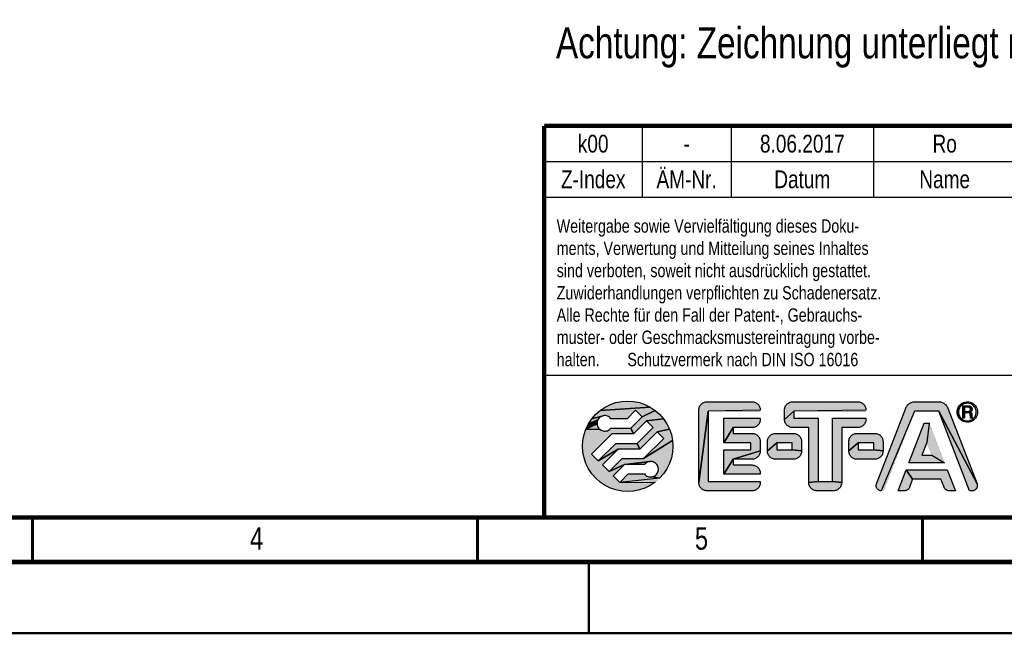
# Model space of a CAD drawing. Extents: x 0 to 420, y 0 to 297.
# Tile 20 of 39: x 166 to 277, y 0 to 69. Entities that reach past the tile are written whole.
import ezdxf

# ---------------------------------------------------------------- set-up
doc = ezdxf.new("R2010")
doc.units = 0
doc.header["$LTSCALE"] = 23.1
for name, color, linetype in [('T-PM12-T0X-00-GND_DXF_FORMAT', 7, 'CONTINUOUS'), ('T-PM12-T0X-00-GND_DXF_TEXT', 7, 'CONTINUOUS'), ('T-PM12-T0X-0DXF_CONTINUOUS_LINE', 7, 'CONTINUOUS')]:
    doc.layers.add(name, color=color, linetype=linetype)
doc.styles.get("Standard").update_dxf_attribs({"font": 'txt', "width": 0.8})

# ---------------------------------------------------------------- blocks, each defined once
blk = doc.blocks.new('FRM-LOGO_BL3', base_point=(251.5, 21))
at = {"layer": 'T-PM12-T0X-0DXF_CONTINUOUS_LINE', "linetype": 'CONTINUOUS'}
for points in [[(234.38, 26.08), (235.04, 26.04), (235.69, 25.91), (236.32, 25.69), (236.92, 25.4), (231.29, 25.03), (231.84, 25.4), (232.43, 25.69), (233.06, 25.91), (233.72, 26.04)], [(243.21, 25.99), (243.3, 26), (248.35, 26), (248.45, 25.99), (248.55, 25.98), (248.64, 25.95), (248.73, 25.92), (248.82, 25.88), (248.9, 25.82), (248.97, 25.76), (249.04, 25.69), (249.1, 25.62), (249.16, 25.54), (249.2, 25.45), (249.23, 25.36), (249.26, 25.27), (249.27, 25.17), (249.28, 25.07), (243.43, 24.95), (242.38, 16.92), (242.38, 25.07), (242.38, 25.17), (242.4, 25.27), (242.42, 25.36), (242.46, 25.45), (242.5, 25.54), (242.56, 25.62), (242.62, 25.69), (242.69, 25.76), (242.76, 25.82), (242.84, 25.88), (242.93, 25.92), (243.02, 25.95), (243.11, 25.98)], [(252.83, 25.99), (252.93, 26), (260.23, 26), (260.33, 25.99), (260.42, 25.98), (260.51, 25.95), (260.61, 25.92), (260.69, 25.88), (260.77, 25.82), (260.85, 25.76), (260.92, 25.69), (260.98, 25.62), (261.03, 25.54), (261.07, 25.45), (261.11, 25.36), (261.13, 25.27), (261.15, 25.17), (261.15, 25.07), (253.05, 24.95), (252, 24.02), (252, 25.07), (252.01, 25.17), (252.02, 25.27), (252.05, 25.36), (252.08, 25.45), (252.13, 25.54), (252.18, 25.62), (252.24, 25.69), (252.31, 25.76), (252.39, 25.82), (252.47, 25.88), (252.55, 25.92), (252.64, 25.95), (252.74, 25.98)], [(266.55, 26), (266.65, 26), (269.32, 26), (269.43, 26), (269.53, 25.98), (269.63, 25.96), (269.72, 25.93), (269.82, 25.88), (269.9, 25.83), (269.99, 25.78), (270.07, 25.71), (270.14, 25.64), (270.2, 25.56), (270.26, 25.48), (270.31, 25.39), (270.35, 25.3), (273.64, 16.78), (269.36, 24.95), (266.62, 24.95), (262.88, 16), (262.81, 16), (262.75, 16.01), (262.68, 16.03), (262.62, 16.06), (262.57, 16.09), (262.51, 16.13), (262.47, 16.17), (262.42, 16.22), (262.39, 16.28), (262.35, 16.34), (262.33, 16.4), (262.31, 16.46), (262.3, 16.52), (262.3, 16.59), (262.31, 16.66), (262.32, 16.72), (262.34, 16.78), (265.63, 25.3), (265.67, 25.39), (265.72, 25.48), (265.78, 25.56), (265.84, 25.64), (265.91, 25.71), (265.99, 25.78), (266.07, 25.83), (266.16, 25.88), (266.26, 25.93), (266.35, 25.96), (266.45, 25.98)], [(271.76, 25.45), (271.69, 25.34), (271.63, 25.23), (271.59, 25.11), (271.57, 24.98), (271.56, 24.85), (271.41, 24.7), (271.4, 24.85), (271.41, 25), (271.44, 25.15), (271.49, 25.29), (271.55, 25.43), (271.85, 25.55)], [(272.17, 25.76), (272.05, 25.71), (271.95, 25.64), (271.85, 25.55), (271.55, 25.43), (271.64, 25.55), (271.74, 25.66), (271.85, 25.76), (272.42, 25.83), (272.29, 25.81)], [(272.55, 26), (272.7, 25.99), (272.85, 25.96), (272.99, 25.91), (273.12, 25.85), (273.25, 25.76), (273.36, 25.66), (273.46, 25.55), (273.55, 25.43), (273.61, 25.29), (273.66, 25.15), (273.69, 25), (273.7, 24.85), (273.69, 24.7), (273.66, 24.55), (273.61, 24.41), (273.55, 24.28), (273.46, 24.15), (273.36, 24.04), (273.25, 23.94), (272.81, 23.89), (272.93, 23.94), (273.04, 23.99), (273.15, 24.06), (273.25, 24.15), (273.33, 24.25), (273.41, 24.35), (273.46, 24.47), (273.51, 24.59), (273.53, 24.72), (273.54, 24.85), (273.53, 24.98), (273.51, 25.11), (273.46, 25.23), (273.41, 25.34), (273.33, 25.45), (273.25, 25.55), (273.15, 25.64), (273.04, 25.71), (272.93, 25.76), (272.81, 25.81), (272.68, 25.83), (272.55, 25.84), (272.42, 25.83), (271.85, 25.76), (271.97, 25.85), (272.11, 25.91), (272.25, 25.96), (272.4, 25.99)], [(272.23, 25.38), (272.05, 24.16), (272.05, 25.54), (272.71, 25.54), (272.76, 25.54), (272.8, 25.53), (272.85, 25.51), (272.89, 25.49), (272.94, 25.46), (272.97, 25.43), (273, 25.4), (273.03, 25.35), (273.05, 25.31), (273.07, 25.27), (273.08, 25.22), (273.09, 25.17), (273.08, 25.12), (273.07, 25.07), (273.06, 25.02), (273.04, 24.98), (273.01, 24.94), (272.98, 24.9), (272.71, 24.91), (272.74, 24.92), (272.76, 24.93), (272.79, 24.94), (272.82, 24.96), (272.84, 24.98), (272.86, 25), (272.88, 25.03), (272.89, 25.06), (272.9, 25.09), (272.91, 25.12), (272.91, 25.15), (272.91, 25.18), (272.9, 25.21), (272.89, 25.24), (272.88, 25.26), (272.86, 25.29), (272.84, 25.31), (272.82, 25.33), (272.79, 25.35), (272.76, 25.36), (272.74, 25.37), (272.71, 25.38), (272.68, 25.38)], [(231.1, 24.1), (231.04, 23.99), (229.98, 23.54), (230.35, 24.09), (231.62, 24.43), (231.5, 24.39), (231.38, 24.34), (231.28, 24.28), (231.19, 24.19)], [(235.27, 25.06), (234.31, 24.1), (232.5, 24.1), (232.42, 24.19), (232.33, 24.28), (232.22, 24.34), (232.11, 24.4), (231.99, 24.43), (231.87, 24.45), (231.74, 24.45), (231.62, 24.43), (230.35, 24.09), (230.79, 24.59), (231.29, 25.03), (236.92, 25.4), (237.47, 25.03), (236.01, 24.32)], [(237.97, 24.59), (238.41, 24.09), (236.48, 23.85), (235.02, 22.38), (234.74, 23.05), (236.01, 24.32), (237.47, 25.03)], [(249.28, 17.05), (249.28, 16.92), (249.27, 16.83), (249.26, 16.73), (249.23, 16.64), (249.2, 16.55), (249.16, 16.46), (249.1, 16.38), (249.04, 16.31), (248.97, 16.24), (248.9, 16.18), (248.82, 16.12), (248.73, 16.08), (248.64, 16.05), (248.55, 16.02), (248.45, 16.01), (248.35, 16), (243.3, 16), (243.21, 16.01), (243.11, 16.02), (243.02, 16.05), (242.93, 16.08), (242.84, 16.12), (242.76, 16.18), (242.69, 16.24), (242.62, 16.31), (242.56, 16.38), (242.5, 16.46), (242.46, 16.55), (242.42, 16.64), (242.4, 16.73), (242.38, 16.83), (242.38, 16.92), (243.43, 24.95), (243.43, 17.05)], [(255.78, 24.15), (255.78, 17.05), (254.73, 16.92), (254.73, 23.1), (252.93, 23.1), (252.83, 23.11), (252.74, 23.12), (252.64, 23.15), (252.55, 23.18), (252.47, 23.22), (252.39, 23.28), (252.31, 23.34), (252.24, 23.41), (252.18, 23.48), (252.13, 23.56), (252.08, 23.65), (252.05, 23.74), (252.02, 23.83), (252.01, 23.93), (252, 24.02), (253.05, 24.95), (253.05, 24.15)], [(273.17, 16), (273.1, 16), (272.81, 16), (269.36, 24.95), (273.64, 16.78), (273.66, 16.72), (273.67, 16.66), (273.68, 16.59), (273.67, 16.52), (273.66, 16.46), (273.65, 16.4), (273.62, 16.34), (273.59, 16.28), (273.56, 16.22), (273.51, 16.17), (273.46, 16.13), (273.41, 16.09), (273.35, 16.06), (273.29, 16.03), (273.23, 16.01)], [(271.57, 24.72), (271.59, 24.59), (271.63, 24.47), (271.69, 24.35), (271.76, 24.25), (271.64, 24.15), (271.55, 24.28), (271.49, 24.41), (271.44, 24.55), (271.41, 24.7), (271.56, 24.85)], [(272.68, 24.91), (272.71, 24.91), (272.98, 24.9), (272.23, 24.75), (272.23, 24.16), (272.05, 24.16), (272.23, 25.38), (272.23, 24.91)], [(272.23, 24.75), (272.98, 24.9), (272.95, 24.87), (272.91, 24.84), (272.92, 24.83), (272.94, 24.82), (272.96, 24.81), (272.98, 24.79), (272.99, 24.78), (273.01, 24.76), (273.02, 24.75), (273.03, 24.73), (273.04, 24.71), (273.05, 24.69), (273.05, 24.67), (273.06, 24.64), (273.06, 24.62), (273.07, 24.29), (273.07, 24.28), (272.9, 24.27), (272.9, 24.29), (272.88, 24.57), (272.88, 24.59), (272.88, 24.61), (272.87, 24.63), (272.87, 24.64), (272.86, 24.66), (272.85, 24.68), (272.83, 24.69), (272.82, 24.71), (272.8, 24.72), (272.79, 24.73), (272.77, 24.74), (272.75, 24.74), (272.73, 24.75), (272.71, 24.75), (272.69, 24.75)], [(230.93, 23.64), (230.93, 23.51), (229.69, 22.94), (229.98, 23.54), (231.04, 23.99), (230.98, 23.88), (230.95, 23.76)], [(231.19, 22.96), (231.28, 22.87), (229.69, 22.94), (230.93, 23.51), (230.95, 23.39), (230.98, 23.27), (231.04, 23.16), (231.1, 23.05)], [(238.41, 24.09), (238.78, 23.54), (239.07, 22.94), (237.7, 22.63), (235.73, 20.67), (235.45, 21.33), (237.23, 23.1), (236.48, 23.85)], [(248.45, 23.11), (248.35, 23.1), (246.23, 23.1), (245.18, 21.4), (245.18, 24.15), (249.28, 24.15), (249.28, 24.02), (249.27, 23.93), (249.26, 23.83), (249.23, 23.74), (249.2, 23.65), (249.16, 23.56), (249.1, 23.48), (249.04, 23.41), (248.97, 23.34), (248.9, 23.28), (248.82, 23.22), (248.73, 23.18), (248.64, 23.15), (248.55, 23.12)], [(260.33, 23.11), (260.23, 23.1), (258.43, 23.1), (258.43, 16.92), (257.38, 17.05), (257.38, 24.15), (261.15, 24.15), (261.15, 24.02), (261.15, 23.93), (261.13, 23.83), (261.11, 23.74), (261.07, 23.65), (261.03, 23.56), (260.98, 23.48), (260.92, 23.41), (260.85, 23.34), (260.77, 23.28), (260.69, 23.22), (260.61, 23.18), (260.51, 23.15), (260.42, 23.12)], [(268.54, 20), (269.99, 19.15), (265.99, 19.15), (267.71, 23.6), (268.27, 23.6), (267.99, 21.42), (267.44, 20)], [(271.85, 24.15), (271.95, 24.06), (272.05, 23.99), (272.17, 23.94), (271.97, 23.85), (271.85, 23.94), (271.74, 24.04), (271.64, 24.15), (271.76, 24.25)], [(272.55, 23.86), (272.68, 23.87), (273.25, 23.94), (273.12, 23.85), (272.99, 23.79), (272.85, 23.74), (272.7, 23.71), (272.55, 23.7), (272.4, 23.71), (272.25, 23.74), (272.11, 23.79), (271.97, 23.85), (272.17, 23.94), (272.29, 23.89), (272.42, 23.87)], [(273.08, 24.27), (273.08, 24.26), (272.9, 24.24), (272.9, 24.27), (273.07, 24.28)], [(273.08, 24.25), (273.09, 24.24), (272.9, 24.22), (272.9, 24.24), (273.08, 24.26)], [(273.1, 24.23), (273.1, 24.22), (272.91, 24.2), (272.9, 24.22), (273.09, 24.24), (273.09, 24.24)], [(273.12, 24.21), (273.12, 24.2), (272.91, 24.18), (272.91, 24.2), (273.1, 24.22), (273.11, 24.21)], [(273.14, 24.19), (273.14, 24.16), (272.92, 24.16), (272.91, 24.18), (273.12, 24.2), (273.13, 24.2)], [(232.42, 22.96), (232.5, 23.05), (234.74, 23.05), (235.02, 22.38), (232.59, 22.38), (230.32, 20.11), (231.06, 19.37), (233.3, 20.67), (231.53, 18.9), (232.28, 18.15), (234.01, 18.95), (232.75, 17.68), (233.49, 16.94), (237.47, 16.97), (236.92, 16.6), (236.32, 16.31), (235.69, 16.09), (235.04, 15.96), (234.38, 15.92), (233.72, 15.96), (233.06, 16.09), (232.43, 16.31), (231.84, 16.6), (231.29, 16.97), (230.79, 17.41), (230.35, 17.91), (229.98, 18.46), (229.69, 19.06), (229.47, 19.69), (229.34, 20.34), (229.3, 21), (229.34, 21.66), (229.47, 22.31), (229.69, 22.94), (231.28, 22.87), (231.38, 22.81), (231.5, 22.76), (231.62, 22.72), (231.74, 22.7), (231.87, 22.7), (231.99, 22.72), (232.11, 22.75), (232.22, 22.81), (232.33, 22.87)], [(239.07, 22.94), (239.29, 22.31), (239.42, 21.66), (236.17, 19.62), (238.44, 21.89), (237.7, 22.63)], [(249.28, 21.52), (249.28, 20.47), (246.23, 19.55), (245.18, 17.85), (245.18, 20.6), (248.23, 20.6), (248.23, 21.4), (245.18, 21.4), (246.23, 23.1), (246.23, 22.45), (248.35, 22.45), (248.45, 22.44), (248.55, 22.43), (248.64, 22.4), (248.73, 22.37), (248.82, 22.33), (248.9, 22.27), (248.97, 22.21), (249.04, 22.14), (249.1, 22.07), (249.16, 21.99), (249.2, 21.9), (249.23, 21.81), (249.26, 21.72), (249.27, 21.62)], [(250.91, 22.44), (251, 22.45), (253, 22.45), (253.1, 22.44), (253.2, 22.43), (253.29, 22.4), (253.38, 22.37), (253.47, 22.33), (253.55, 22.27), (253.62, 22.21), (253.69, 22.14), (253.75, 22.07), (253.81, 21.99), (253.85, 21.9), (253.88, 21.81), (253.91, 21.72), (253.92, 21.62), (253.93, 21.52), (253.93, 20.47), (252.88, 20.6), (252.88, 21.4), (251.13, 21.4), (250.08, 20.47), (250.08, 21.52), (250.08, 21.62), (250.1, 21.72), (250.12, 21.81), (250.16, 21.9), (250.2, 21.99), (250.26, 22.07), (250.32, 22.14), (250.39, 22.21), (250.46, 22.27), (250.54, 22.33), (250.63, 22.37), (250.72, 22.4), (250.81, 22.43)], [(260.06, 22.44), (260.15, 22.45), (262.15, 22.45), (262.25, 22.44), (262.35, 22.43), (262.44, 22.4), (262.53, 22.37), (262.62, 22.33), (262.7, 22.27), (262.77, 22.21), (262.84, 22.14), (262.9, 22.07), (262.96, 21.99), (263, 21.9), (263.03, 21.81), (263.06, 21.72), (263.07, 21.62), (263.08, 21.52), (263.08, 20.47), (262.03, 20.6), (262.03, 21.4), (260.28, 21.4), (259.23, 20.47), (259.23, 21.52), (259.23, 21.62), (259.25, 21.72), (259.27, 21.81), (259.31, 21.9), (259.35, 21.99), (259.41, 22.07), (259.47, 22.14), (259.54, 22.21), (259.61, 22.27), (259.69, 22.33), (259.78, 22.37), (259.87, 22.4), (259.96, 22.43)], [(233.3, 20.67), (231.06, 19.37), (233.03, 21.33), (235.45, 21.33), (235.73, 20.67)], [(239.29, 19.69), (239.07, 19.06), (238.78, 18.46), (238.41, 17.91), (237.97, 17.41), (237.14, 17.57), (237.26, 17.61), (237.37, 17.66), (237.48, 17.72), (237.57, 17.81), (237.65, 17.9), (237.72, 18.01), (237.77, 18.12), (237.81, 18.24), (237.83, 18.36), (237.83, 18.49), (237.81, 18.61), (237.77, 18.73), (237.72, 18.84), (237.65, 18.95), (237.57, 19.04), (237.48, 19.13), (237.37, 19.19), (237.26, 19.24), (237.14, 19.28), (237.02, 19.3), (236.89, 19.3), (234.01, 18.95), (232.28, 18.15), (233.74, 19.62), (236.17, 19.62), (239.42, 21.66), (239.46, 21), (239.42, 20.34)], [(252.88, 20.6), (253.93, 20.47), (253.92, 20.38), (253.91, 20.28), (253.88, 20.19), (253.85, 20.1), (253.81, 20.01), (253.75, 19.93), (253.69, 19.86), (253.62, 19.79), (253.55, 19.73), (253.47, 19.67), (253.38, 19.63), (253.29, 19.6), (253.2, 19.57), (253.1, 19.56), (253, 19.55), (251, 19.55), (250.91, 19.56), (250.81, 19.57), (250.72, 19.6), (250.63, 19.63), (250.54, 19.67), (250.46, 19.73), (250.39, 19.79), (250.32, 19.86), (250.26, 19.93), (250.2, 20.01), (250.16, 20.1), (250.12, 20.19), (250.1, 20.28), (250.08, 20.38), (250.08, 20.47), (251.13, 21.4), (251.13, 20.6)], [(262.03, 20.6), (263.08, 20.47), (263.07, 20.38), (263.06, 20.28), (263.03, 20.19), (263, 20.1), (262.96, 20.01), (262.9, 19.93), (262.84, 19.86), (262.77, 19.79), (262.7, 19.73), (262.62, 19.67), (262.53, 19.63), (262.44, 19.6), (262.35, 19.57), (262.25, 19.56), (262.15, 19.55), (260.15, 19.55), (260.06, 19.56), (259.96, 19.57), (259.87, 19.6), (259.78, 19.63), (259.69, 19.67), (259.61, 19.73), (259.54, 19.79), (259.47, 19.86), (259.41, 19.93), (259.35, 20.01), (259.31, 20.1), (259.27, 20.19), (259.25, 20.28), (259.23, 20.38), (259.23, 20.47), (260.28, 21.4), (260.28, 20.6)], [(248.45, 19.56), (248.35, 19.55), (246.23, 19.55), (249.28, 20.47), (249.27, 20.38), (249.26, 20.28), (249.23, 20.19), (249.2, 20.1), (249.16, 20.01), (249.1, 19.93), (249.04, 19.86), (248.97, 19.79), (248.9, 19.73), (248.82, 19.67), (248.73, 19.63), (248.64, 19.6), (248.55, 19.57)], [(236.34, 19.04), (236.25, 18.95), (234.01, 18.95), (236.89, 19.3), (236.77, 19.28), (236.65, 19.25), (236.54, 19.19), (236.43, 19.13)], [(249.28, 17.98), (249.28, 17.85), (245.18, 17.85), (246.23, 19.55), (246.23, 18.9), (248.35, 18.9), (248.45, 18.89), (248.55, 18.88), (248.64, 18.85), (248.73, 18.82), (248.82, 18.78), (248.9, 18.72), (248.97, 18.66), (249.04, 18.59), (249.1, 18.52), (249.16, 18.44), (249.2, 18.35), (249.23, 18.26), (249.26, 18.17), (249.27, 18.07)], [(236.89, 17.55), (237.02, 17.55), (237.14, 17.57), (237.97, 17.41), (233.49, 16.94), (234.45, 17.9), (236.25, 17.9), (236.34, 17.81), (236.43, 17.72), (236.54, 17.66), (236.65, 17.6), (236.77, 17.57)], [(265.53, 16), (265.47, 16), (264.77, 16), (265.68, 18.35), (266.4, 17.3), (266.05, 16.4), (266.03, 16.35), (266, 16.3), (265.97, 16.25), (265.93, 16.2), (265.89, 16.16), (265.85, 16.13), (265.8, 16.09), (265.75, 16.07), (265.7, 16.04), (265.64, 16.02), (265.58, 16.01)], [(270.3, 18.35), (271.21, 16), (270.51, 16), (270.45, 16), (270.39, 16.01), (270.34, 16.02), (270.28, 16.04), (270.23, 16.07), (270.18, 16.09), (270.13, 16.13), (270.09, 16.16), (270.05, 16.2), (270.01, 16.25), (269.98, 16.3), (269.95, 16.35), (269.93, 16.4), (269.58, 17.3), (266.4, 17.3), (265.68, 18.35)], [(257.38, 17.05), (258.43, 16.92), (258.42, 16.83), (258.41, 16.73), (258.38, 16.64), (258.35, 16.55), (258.31, 16.46), (258.25, 16.38), (258.19, 16.31), (258.12, 16.24), (258.05, 16.18), (257.97, 16.12), (257.88, 16.08), (257.79, 16.05), (257.7, 16.02), (257.6, 16.01), (257.5, 16), (255.65, 16), (255.56, 16.01), (255.46, 16.02), (255.37, 16.05), (255.28, 16.08), (255.19, 16.12), (255.11, 16.18), (255.04, 16.24), (254.97, 16.31), (254.91, 16.38), (254.85, 16.46), (254.81, 16.55), (254.77, 16.64), (254.75, 16.73), (254.73, 16.83), (254.73, 16.92), (255.78, 17.05)]]:
    blk.add_hatch(color=7, dxfattribs=at).paths.add_polyline_path(points)
at = {"layer": 'T-PM12-T0X-0DXF_CONTINUOUS_LINE', "color": 7, "linetype": 'CONTINUOUS', "const_width": 0.01}
for points in [[(239.46, 21, 1), (229.3, 21)], [(243.3, 26, 0.414214), (242.38, 25.07)], [(249.28, 25.07, 0.414214), (248.35, 26)], [(252.93, 26, 0.414214), (252, 25.07)], [(261.15, 25.07, 0.414214), (260.23, 26)], [(266.65, 26, 0.309998), (265.63, 25.3)], [(270.35, 25.3, 0.309998), (269.32, 26)], [(273.7, 24.85, 1), (271.4, 24.85)], [(273.54, 24.85, 1), (271.56, 24.85)], [(272.91, 24.84, 0.756108), (272.71, 25.54)], [(232.5, 24.1, 3), (232.5, 23.05)], [(271.4, 24.85, 1), (273.7, 24.85)], [(271.56, 24.85, 1), (273.54, 24.85)], [(272.68, 24.91, 1), (272.68, 25.38)], [(272.88, 24.57, 0.401491), (272.69, 24.75)], [(273.06, 24.62, 0.294001), (272.91, 24.84)], [(248.35, 23.1, 0.414214), (249.28, 24.02)], [(252, 24.02, 0.414214), (252.93, 23.1)], [(260.23, 23.1, 0.414214), (261.15, 24.02)], [(272.9, 24.29, 0.068239), (272.92, 24.16)], [(273.07, 24.29, 0.281712), (273.14, 24.19)], [(249.28, 21.52, 0.414214), (248.35, 22.45)], [(251, 22.45, 0.414214), (250.08, 21.52)], [(253.93, 21.52, 0.414214), (253, 22.45)], [(260.15, 22.45, 0.414214), (259.23, 21.52)], [(263.08, 21.52, 0.414214), (262.15, 22.45)], [(229.3, 21, 1), (239.46, 21)], [(248.35, 19.55, 0.414214), (249.28, 20.47)], [(250.08, 20.47, 0.414214), (251, 19.55)], [(253, 19.55, 0.414214), (253.93, 20.47)], [(259.23, 20.47, 0.414214), (260.15, 19.55)], [(262.15, 19.55, 0.414214), (263.08, 20.47)], [(236.25, 17.9, 3), (236.25, 18.95)], [(249.28, 17.98, 0.414214), (248.35, 18.9)], [(242.38, 16.92, 0.414214), (243.3, 16)], [(248.35, 16, 0.414214), (249.28, 16.92)], [(254.73, 16.92, 0.414214), (255.65, 16)], [(257.5, 16, 0.414214), (258.43, 16.92)], [(262.34, 16.78, 0.526719), (262.88, 16)], [(273.1, 16, 0.526719), (273.64, 16.78)], [(265.47, 16, 0.309998), (266.05, 16.4)], [(269.93, 16.4, 0.309998), (270.51, 16)]]:
    blk.add_lwpolyline(points, format="xyb", dxfattribs=at)
at = {"layer": 'T-PM12-T0X-0DXF_CONTINUOUS_LINE', "color": 7, "linetype": 'CONTINUOUS'}
for points in [[(234.38, 26.08), (235.04, 26.04), (235.69, 25.91), (236.32, 25.69), (236.92, 25.4), (231.29, 25.03), (231.84, 25.4), (232.43, 25.69), (233.06, 25.91), (233.72, 26.04), (234.38, 26.08)], [(243.21, 25.99), (243.3, 26), (248.35, 26), (248.45, 25.99), (248.55, 25.98), (248.64, 25.95), (248.73, 25.92), (248.82, 25.88), (248.9, 25.82), (248.97, 25.76), (249.04, 25.69), (249.1, 25.62), (249.16, 25.54), (249.2, 25.45), (249.23, 25.36), (249.26, 25.27), (249.27, 25.17), (249.28, 25.07), (243.43, 24.95), (242.38, 16.92), (242.38, 25.07), (242.38, 25.17), (242.4, 25.27), (242.42, 25.36), (242.46, 25.45), (242.5, 25.54), (242.56, 25.62), (242.62, 25.69), (242.69, 25.76), (242.76, 25.82), (242.84, 25.88), (242.93, 25.92), (243.02, 25.95), (243.11, 25.98), (243.21, 25.99)], [(252.83, 25.99), (252.93, 26), (260.23, 26), (260.33, 25.99), (260.42, 25.98), (260.51, 25.95), (260.61, 25.92), (260.69, 25.88), (260.77, 25.82), (260.85, 25.76), (260.92, 25.69), (260.98, 25.62), (261.03, 25.54), (261.07, 25.45), (261.11, 25.36), (261.13, 25.27), (261.15, 25.17), (261.15, 25.07), (253.05, 24.95), (252, 24.02), (252, 25.07), (252.01, 25.17), (252.02, 25.27), (252.05, 25.36), (252.08, 25.45), (252.13, 25.54), (252.18, 25.62), (252.24, 25.69), (252.31, 25.76), (252.39, 25.82), (252.47, 25.88), (252.55, 25.92), (252.64, 25.95), (252.74, 25.98), (252.83, 25.99)], [(266.55, 26), (266.65, 26), (269.32, 26), (269.43, 26), (269.53, 25.98), (269.63, 25.96), (269.72, 25.93), (269.82, 25.88), (269.9, 25.83), (269.99, 25.78), (270.07, 25.71), (270.14, 25.64), (270.2, 25.56), (270.26, 25.48), (270.31, 25.39), (270.35, 25.3), (273.64, 16.78), (269.36, 24.95), (266.62, 24.95), (262.88, 16), (262.81, 16), (262.75, 16.01), (262.68, 16.03), (262.62, 16.06), (262.57, 16.09), (262.51, 16.13), (262.47, 16.17), (262.42, 16.22), (262.39, 16.28), (262.35, 16.34), (262.33, 16.4), (262.31, 16.46), (262.3, 16.52), (262.3, 16.59), (262.31, 16.66), (262.32, 16.72), (262.34, 16.78), (265.63, 25.3), (265.67, 25.39), (265.72, 25.48), (265.78, 25.56), (265.84, 25.64), (265.91, 25.71), (265.99, 25.78), (266.07, 25.83), (266.16, 25.88), (266.26, 25.93), (266.35, 25.96), (266.45, 25.98), (266.55, 26)], [(271.76, 25.45), (271.69, 25.34), (271.63, 25.23), (271.59, 25.11), (271.57, 24.98), (271.56, 24.85), (271.41, 24.7), (271.4, 24.85), (271.41, 25), (271.44, 25.15), (271.49, 25.29), (271.55, 25.43), (271.85, 25.55), (271.76, 25.45)], [(272.17, 25.76), (272.05, 25.71), (271.95, 25.64), (271.85, 25.55), (271.55, 25.43), (271.64, 25.55), (271.74, 25.66), (271.85, 25.76), (272.42, 25.83), (272.29, 25.81), (272.17, 25.76)], [(272.55, 26), (272.7, 25.99), (272.85, 25.96), (272.99, 25.91), (273.12, 25.85), (273.25, 25.76), (273.36, 25.66), (273.46, 25.55), (273.55, 25.43), (273.61, 25.29), (273.66, 25.15), (273.69, 25), (273.7, 24.85), (273.69, 24.7), (273.66, 24.55), (273.61, 24.41), (273.55, 24.28), (273.46, 24.15), (273.36, 24.04), (273.25, 23.94), (272.81, 23.89), (272.93, 23.94), (273.04, 23.99), (273.15, 24.06), (273.25, 24.15), (273.33, 24.25), (273.41, 24.35), (273.46, 24.47), (273.51, 24.59), (273.53, 24.72), (273.54, 24.85), (273.53, 24.98), (273.51, 25.11), (273.46, 25.23), (273.41, 25.34), (273.33, 25.45), (273.25, 25.55), (273.15, 25.64), (273.04, 25.71), (272.93, 25.76), (272.81, 25.81), (272.68, 25.83), (272.55, 25.84), (272.42, 25.83), (271.85, 25.76), (271.97, 25.85), (272.11, 25.91), (272.25, 25.96), (272.4, 25.99), (272.55, 26)], [(272.23, 25.38), (272.05, 24.16), (272.05, 25.54), (272.71, 25.54), (272.76, 25.54), (272.8, 25.53), (272.85, 25.51), (272.89, 25.49), (272.94, 25.46), (272.97, 25.43), (273, 25.4), (273.03, 25.35), (273.05, 25.31), (273.07, 25.27), (273.08, 25.22), (273.09, 25.17), (273.08, 25.12), (273.07, 25.07), (273.06, 25.02), (273.04, 24.98), (273.01, 24.94), (272.98, 24.9), (272.71, 24.91), (272.74, 24.92), (272.76, 24.93), (272.79, 24.94), (272.82, 24.96), (272.84, 24.98), (272.86, 25), (272.88, 25.03), (272.89, 25.06), (272.9, 25.09), (272.91, 25.12), (272.91, 25.15), (272.91, 25.18), (272.9, 25.21), (272.89, 25.24), (272.88, 25.26), (272.86, 25.29), (272.84, 25.31), (272.82, 25.33), (272.79, 25.35), (272.76, 25.36), (272.74, 25.37), (272.71, 25.38), (272.68, 25.38), (272.23, 25.38)], [(231.1, 24.1), (231.04, 23.99), (229.98, 23.54), (230.35, 24.09), (231.62, 24.43), (231.5, 24.39), (231.38, 24.34), (231.28, 24.28), (231.19, 24.19), (231.1, 24.1)], [(235.27, 25.06), (234.31, 24.1), (232.5, 24.1), (232.42, 24.19), (232.33, 24.28), (232.22, 24.34), (232.11, 24.4), (231.99, 24.43), (231.87, 24.45), (231.74, 24.45), (231.62, 24.43), (230.35, 24.09), (230.79, 24.59), (231.29, 25.03), (236.92, 25.4), (237.47, 25.03), (236.01, 24.32), (235.27, 25.06)], [(237.97, 24.59), (238.41, 24.09), (236.48, 23.85), (235.02, 22.38), (234.74, 23.05), (236.01, 24.32), (237.47, 25.03), (237.97, 24.59)], [(249.28, 17.05), (249.28, 16.92), (249.27, 16.83), (249.26, 16.73), (249.23, 16.64), (249.2, 16.55), (249.16, 16.46), (249.1, 16.38), (249.04, 16.31), (248.97, 16.24), (248.9, 16.18), (248.82, 16.12), (248.73, 16.08), (248.64, 16.05), (248.55, 16.02), (248.45, 16.01), (248.35, 16), (243.3, 16), (243.21, 16.01), (243.11, 16.02), (243.02, 16.05), (242.93, 16.08), (242.84, 16.12), (242.76, 16.18), (242.69, 16.24), (242.62, 16.31), (242.56, 16.38), (242.5, 16.46), (242.46, 16.55), (242.42, 16.64), (242.4, 16.73), (242.38, 16.83), (242.38, 16.92), (243.43, 24.95), (243.43, 17.05), (249.28, 17.05)], [(255.78, 24.15), (255.78, 17.05), (254.73, 16.92), (254.73, 23.1), (252.93, 23.1), (252.83, 23.11), (252.74, 23.12), (252.64, 23.15), (252.55, 23.18), (252.47, 23.22), (252.39, 23.28), (252.31, 23.34), (252.24, 23.41), (252.18, 23.48), (252.13, 23.56), (252.08, 23.65), (252.05, 23.74), (252.02, 23.83), (252.01, 23.93), (252, 24.02), (253.05, 24.95), (253.05, 24.15), (255.78, 24.15)], [(273.17, 16), (273.1, 16), (272.81, 16), (269.36, 24.95), (273.64, 16.78), (273.66, 16.72), (273.67, 16.66), (273.68, 16.59), (273.67, 16.52), (273.66, 16.46), (273.65, 16.4), (273.62, 16.34), (273.59, 16.28), (273.56, 16.22), (273.51, 16.17), (273.46, 16.13), (273.41, 16.09), (273.35, 16.06), (273.29, 16.03), (273.23, 16.01), (273.17, 16)], [(271.57, 24.72), (271.59, 24.59), (271.63, 24.47), (271.69, 24.35), (271.76, 24.25), (271.64, 24.15), (271.55, 24.28), (271.49, 24.41), (271.44, 24.55), (271.41, 24.7), (271.56, 24.85), (271.57, 24.72)], [(272.68, 24.91), (272.71, 24.91), (272.98, 24.9), (272.23, 24.75), (272.23, 24.16), (272.05, 24.16), (272.23, 25.38), (272.23, 24.91), (272.68, 24.91)], [(272.23, 24.75), (272.98, 24.9), (272.95, 24.87), (272.91, 24.84), (272.92, 24.83), (272.94, 24.82), (272.96, 24.81), (272.98, 24.79), (272.99, 24.78), (273.01, 24.76), (273.02, 24.75), (273.03, 24.73), (273.04, 24.71), (273.05, 24.69), (273.05, 24.67), (273.06, 24.64), (273.06, 24.62), (273.07, 24.29), (273.07, 24.28), (272.9, 24.27), (272.9, 24.29), (272.88, 24.57), (272.88, 24.59), (272.88, 24.61), (272.87, 24.63), (272.87, 24.64), (272.86, 24.66), (272.85, 24.68), (272.83, 24.69), (272.82, 24.71), (272.8, 24.72), (272.79, 24.73), (272.77, 24.74), (272.75, 24.74), (272.73, 24.75), (272.71, 24.75), (272.69, 24.75), (272.23, 24.75)], [(230.93, 23.64), (230.93, 23.51), (229.69, 22.94), (229.98, 23.54), (231.04, 23.99), (230.98, 23.88), (230.95, 23.76), (230.93, 23.64)], [(231.19, 22.96), (231.28, 22.87), (229.69, 22.94), (230.93, 23.51), (230.95, 23.39), (230.98, 23.27), (231.04, 23.16), (231.1, 23.05), (231.19, 22.96)], [(238.41, 24.09), (238.78, 23.54), (239.07, 22.94), (237.7, 22.63), (235.73, 20.67), (235.45, 21.33), (237.23, 23.1), (236.48, 23.85), (238.41, 24.09)], [(248.45, 23.11), (248.35, 23.1), (246.23, 23.1), (245.18, 21.4), (245.18, 24.15), (249.28, 24.15), (249.28, 24.02), (249.27, 23.93), (249.26, 23.83), (249.23, 23.74), (249.2, 23.65), (249.16, 23.56), (249.1, 23.48), (249.04, 23.41), (248.97, 23.34), (248.9, 23.28), (248.82, 23.22), (248.73, 23.18), (248.64, 23.15), (248.55, 23.12), (248.45, 23.11)], [(260.33, 23.11), (260.23, 23.1), (258.43, 23.1), (258.43, 16.92), (257.38, 17.05), (257.38, 24.15), (261.15, 24.15), (261.15, 24.02), (261.15, 23.93), (261.13, 23.83), (261.11, 23.74), (261.07, 23.65), (261.03, 23.56), (260.98, 23.48), (260.92, 23.41), (260.85, 23.34), (260.77, 23.28), (260.69, 23.22), (260.61, 23.18), (260.51, 23.15), (260.42, 23.12), (260.33, 23.11)], [(268.54, 20), (269.99, 19.15), (265.99, 19.15), (267.71, 23.6), (268.27, 23.6), (267.99, 21.42), (267.44, 20), (268.54, 20)], [(271.85, 24.15), (271.95, 24.06), (272.05, 23.99), (272.17, 23.94), (271.97, 23.85), (271.85, 23.94), (271.74, 24.04), (271.64, 24.15), (271.76, 24.25), (271.85, 24.15)], [(272.55, 23.86), (272.68, 23.87), (273.25, 23.94), (273.12, 23.85), (272.99, 23.79), (272.85, 23.74), (272.7, 23.71), (272.55, 23.7), (272.4, 23.71), (272.25, 23.74), (272.11, 23.79), (271.97, 23.85), (272.17, 23.94), (272.29, 23.89), (272.42, 23.87), (272.55, 23.86)], [(273.08, 24.27), (273.08, 24.26), (272.9, 24.24), (272.9, 24.27), (273.07, 24.28), (273.08, 24.27)], [(273.08, 24.25), (273.09, 24.24), (272.9, 24.22), (272.9, 24.24), (273.08, 24.26), (273.08, 24.25)], [(273.1, 24.23), (273.1, 24.22), (272.91, 24.2), (272.9, 24.22), (273.09, 24.24), (273.09, 24.24), (273.1, 24.23)], [(273.12, 24.21), (273.12, 24.2), (272.91, 24.18), (272.91, 24.2), (273.1, 24.22), (273.11, 24.21), (273.12, 24.21)], [(273.14, 24.19), (273.14, 24.16), (272.92, 24.16), (272.91, 24.18), (273.12, 24.2), (273.13, 24.2), (273.14, 24.19)], [(232.42, 22.96), (232.5, 23.05), (234.74, 23.05), (235.02, 22.38), (232.59, 22.38), (230.32, 20.11), (231.06, 19.37), (233.3, 20.67), (231.53, 18.9), (232.28, 18.15), (234.01, 18.95), (232.75, 17.68), (233.49, 16.94), (237.47, 16.97), (236.92, 16.6), (236.32, 16.31), (235.69, 16.09), (235.04, 15.96), (234.38, 15.92), (233.72, 15.96), (233.06, 16.09), (232.43, 16.31), (231.84, 16.6), (231.29, 16.97), (230.79, 17.41), (230.35, 17.91), (229.98, 18.46), (229.69, 19.06), (229.47, 19.69), (229.34, 20.34), (229.3, 21), (229.34, 21.66), (229.47, 22.31), (229.69, 22.94), (231.28, 22.87), (231.38, 22.81), (231.5, 22.76), (231.62, 22.72), (231.74, 22.7), (231.87, 22.7), (231.99, 22.72), (232.11, 22.75), (232.22, 22.81), (232.33, 22.87), (232.42, 22.96)], [(239.07, 22.94), (239.29, 22.31), (239.42, 21.66), (236.17, 19.62), (238.44, 21.89), (237.7, 22.63), (239.07, 22.94)], [(249.28, 21.52), (249.28, 20.47), (246.23, 19.55), (245.18, 17.85), (245.18, 20.6), (248.23, 20.6), (248.23, 21.4), (245.18, 21.4), (246.23, 23.1), (246.23, 22.45), (248.35, 22.45), (248.45, 22.44), (248.55, 22.43), (248.64, 22.4), (248.73, 22.37), (248.82, 22.33), (248.9, 22.27), (248.97, 22.21), (249.04, 22.14), (249.1, 22.07), (249.16, 21.99), (249.2, 21.9), (249.23, 21.81), (249.26, 21.72), (249.27, 21.62), (249.28, 21.52)], [(250.91, 22.44), (251, 22.45), (253, 22.45), (253.1, 22.44), (253.2, 22.43), (253.29, 22.4), (253.38, 22.37), (253.47, 22.33), (253.55, 22.27), (253.62, 22.21), (253.69, 22.14), (253.75, 22.07), (253.81, 21.99), (253.85, 21.9), (253.88, 21.81), (253.91, 21.72), (253.92, 21.62), (253.93, 21.52), (253.93, 20.47), (252.88, 20.6), (252.88, 21.4), (251.13, 21.4), (250.08, 20.47), (250.08, 21.52), (250.08, 21.62), (250.1, 21.72), (250.12, 21.81), (250.16, 21.9), (250.2, 21.99), (250.26, 22.07), (250.32, 22.14), (250.39, 22.21), (250.46, 22.27), (250.54, 22.33), (250.63, 22.37), (250.72, 22.4), (250.81, 22.43), (250.91, 22.44)], [(260.06, 22.44), (260.15, 22.45), (262.15, 22.45), (262.25, 22.44), (262.35, 22.43), (262.44, 22.4), (262.53, 22.37), (262.62, 22.33), (262.7, 22.27), (262.77, 22.21), (262.84, 22.14), (262.9, 22.07), (262.96, 21.99), (263, 21.9), (263.03, 21.81), (263.06, 21.72), (263.07, 21.62), (263.08, 21.52), (263.08, 20.47), (262.03, 20.6), (262.03, 21.4), (260.28, 21.4), (259.23, 20.47), (259.23, 21.52), (259.23, 21.62), (259.25, 21.72), (259.27, 21.81), (259.31, 21.9), (259.35, 21.99), (259.41, 22.07), (259.47, 22.14), (259.54, 22.21), (259.61, 22.27), (259.69, 22.33), (259.78, 22.37), (259.87, 22.4), (259.96, 22.43), (260.06, 22.44)], [(233.3, 20.67), (231.06, 19.37), (233.03, 21.33), (235.45, 21.33), (235.73, 20.67), (233.3, 20.67)], [(239.29, 19.69), (239.07, 19.06), (238.78, 18.46), (238.41, 17.91), (237.97, 17.41), (237.14, 17.57), (237.26, 17.61), (237.37, 17.66), (237.48, 17.72), (237.57, 17.81), (237.65, 17.9), (237.72, 18.01), (237.77, 18.12), (237.81, 18.24), (237.83, 18.36), (237.83, 18.49), (237.81, 18.61), (237.77, 18.73), (237.72, 18.84), (237.65, 18.95), (237.57, 19.04), (237.48, 19.13), (237.37, 19.19), (237.26, 19.24), (237.14, 19.28), (237.02, 19.3), (236.89, 19.3), (234.01, 18.95), (232.28, 18.15), (233.74, 19.62), (236.17, 19.62), (239.42, 21.66), (239.46, 21), (239.42, 20.34), (239.29, 19.69)], [(252.88, 20.6), (253.93, 20.47), (253.92, 20.38), (253.91, 20.28), (253.88, 20.19), (253.85, 20.1), (253.81, 20.01), (253.75, 19.93), (253.69, 19.86), (253.62, 19.79), (253.55, 19.73), (253.47, 19.67), (253.38, 19.63), (253.29, 19.6), (253.2, 19.57), (253.1, 19.56), (253, 19.55), (251, 19.55), (250.91, 19.56), (250.81, 19.57), (250.72, 19.6), (250.63, 19.63), (250.54, 19.67), (250.46, 19.73), (250.39, 19.79), (250.32, 19.86), (250.26, 19.93), (250.2, 20.01), (250.16, 20.1), (250.12, 20.19), (250.1, 20.28), (250.08, 20.38), (250.08, 20.47), (251.13, 21.4), (251.13, 20.6), (252.88, 20.6)], [(262.03, 20.6), (263.08, 20.47), (263.07, 20.38), (263.06, 20.28), (263.03, 20.19), (263, 20.1), (262.96, 20.01), (262.9, 19.93), (262.84, 19.86), (262.77, 19.79), (262.7, 19.73), (262.62, 19.67), (262.53, 19.63), (262.44, 19.6), (262.35, 19.57), (262.25, 19.56), (262.15, 19.55), (260.15, 19.55), (260.06, 19.56), (259.96, 19.57), (259.87, 19.6), (259.78, 19.63), (259.69, 19.67), (259.61, 19.73), (259.54, 19.79), (259.47, 19.86), (259.41, 19.93), (259.35, 20.01), (259.31, 20.1), (259.27, 20.19), (259.25, 20.28), (259.23, 20.38), (259.23, 20.47), (260.28, 21.4), (260.28, 20.6), (262.03, 20.6)], [(248.45, 19.56), (248.35, 19.55), (246.23, 19.55), (249.28, 20.47), (249.27, 20.38), (249.26, 20.28), (249.23, 20.19), (249.2, 20.1), (249.16, 20.01), (249.1, 19.93), (249.04, 19.86), (248.97, 19.79), (248.9, 19.73), (248.82, 19.67), (248.73, 19.63), (248.64, 19.6), (248.55, 19.57), (248.45, 19.56)], [(236.34, 19.04), (236.25, 18.95), (234.01, 18.95), (236.89, 19.3), (236.77, 19.28), (236.65, 19.25), (236.54, 19.19), (236.43, 19.13), (236.34, 19.04)], [(249.28, 17.98), (249.28, 17.85), (245.18, 17.85), (246.23, 19.55), (246.23, 18.9), (248.35, 18.9), (248.45, 18.89), (248.55, 18.88), (248.64, 18.85), (248.73, 18.82), (248.82, 18.78), (248.9, 18.72), (248.97, 18.66), (249.04, 18.59), (249.1, 18.52), (249.16, 18.44), (249.2, 18.35), (249.23, 18.26), (249.26, 18.17), (249.27, 18.07), (249.28, 17.98)], [(236.89, 17.55), (237.02, 17.55), (237.14, 17.57), (237.97, 17.41), (233.49, 16.94), (234.45, 17.9), (236.25, 17.9), (236.34, 17.81), (236.43, 17.72), (236.54, 17.66), (236.65, 17.6), (236.77, 17.57), (236.89, 17.55)], [(265.53, 16), (265.47, 16), (264.77, 16), (265.68, 18.35), (266.4, 17.3), (266.05, 16.4), (266.03, 16.35), (266, 16.3), (265.97, 16.25), (265.93, 16.2), (265.89, 16.16), (265.85, 16.13), (265.8, 16.09), (265.75, 16.07), (265.7, 16.04), (265.64, 16.02), (265.58, 16.01), (265.53, 16)], [(270.3, 18.35), (271.21, 16), (270.51, 16), (270.45, 16), (270.39, 16.01), (270.34, 16.02), (270.28, 16.04), (270.23, 16.07), (270.18, 16.09), (270.13, 16.13), (270.09, 16.16), (270.05, 16.2), (270.01, 16.25), (269.98, 16.3), (269.95, 16.35), (269.93, 16.4), (269.58, 17.3), (266.4, 17.3), (265.68, 18.35), (270.3, 18.35)], [(257.38, 17.05), (258.43, 16.92), (258.42, 16.83), (258.41, 16.73), (258.38, 16.64), (258.35, 16.55), (258.31, 16.46), (258.25, 16.38), (258.19, 16.31), (258.12, 16.24), (258.05, 16.18), (257.97, 16.12), (257.88, 16.08), (257.79, 16.05), (257.7, 16.02), (257.6, 16.01), (257.5, 16), (255.65, 16), (255.56, 16.01), (255.46, 16.02), (255.37, 16.05), (255.28, 16.08), (255.19, 16.12), (255.11, 16.18), (255.04, 16.24), (254.97, 16.31), (254.91, 16.38), (254.85, 16.46), (254.81, 16.55), (254.77, 16.64), (254.75, 16.73), (254.73, 16.83), (254.73, 16.92), (255.78, 17.05), (257.38, 17.05)]]:
    blk.add_lwpolyline(points, dxfattribs=at)
at = {"layer": 'T-PM12-T0X-0DXF_CONTINUOUS_LINE', "color": 7, "linetype": 'CONTINUOUS', "const_width": 0.01}
for points in [[(248.35, 26), (243.3, 26)], [(260.23, 26), (252.93, 26)], [(266.65, 26), (269.32, 26)], [(272.05, 25.54), (272.05, 24.16)], [(272.71, 25.54), (272.05, 25.54)], [(234.31, 24.1), (235.27, 25.06)], [(235.27, 25.06), (236.01, 24.32)], [(242.38, 25.07), (242.38, 16.92)], [(243.43, 24.95), (243.43, 17.05)], [(243.43, 24.95), (249.28, 24.95)], [(249.28, 24.95), (249.28, 25.07)], [(252, 25.07), (252, 24.02)], [(253.05, 24.95), (253.05, 24.15)], [(253.05, 24.95), (261.15, 24.95)], [(261.15, 24.95), (261.15, 25.07)], [(262.34, 16.78), (265.63, 25.3)], [(263.16, 16), (266.62, 24.95)], [(266.62, 24.95), (269.36, 24.95)], [(269.36, 24.95), (272.81, 16)], [(270.35, 25.3), (273.64, 16.78)], [(272.23, 24.91), (272.23, 25.38)], [(272.23, 25.38), (272.68, 25.38)], [(272.68, 24.91), (272.23, 24.91)], [(272.23, 24.16), (272.23, 24.75)], [(272.23, 24.75), (272.69, 24.75)], [(272.9, 24.29), (272.88, 24.57)], [(273.07, 24.29), (273.06, 24.62)], [(232.5, 24.1), (234.31, 24.1)], [(236.01, 24.32), (234.74, 23.05)], [(235.02, 22.38), (236.48, 23.85)], [(236.48, 23.85), (237.23, 23.1)], [(245.18, 24.15), (249.28, 24.15)], [(245.18, 21.4), (245.18, 24.15)], [(249.28, 24.02), (249.28, 24.15)], [(253.05, 24.15), (255.78, 24.15)], [(255.78, 24.15), (255.78, 17.05)], [(257.38, 24.15), (261.15, 24.15)], [(257.38, 17.05), (257.38, 24.15)], [(261.15, 24.02), (261.15, 24.15)], [(267.71, 23.6), (265.99, 19.15)], [(267.71, 23.6), (268.27, 23.6)], [(269.99, 19.15), (268.27, 23.6)], [(272.05, 24.16), (272.23, 24.16)], [(272.92, 24.16), (273.14, 24.16)], [(273.14, 24.16), (273.14, 24.19)], [(230.32, 20.11), (232.59, 22.38)], [(234.74, 23.05), (232.5, 23.05)], [(232.59, 22.38), (235.02, 22.38)], [(237.23, 23.1), (235.45, 21.33)], [(235.73, 20.67), (237.7, 22.63)], [(237.7, 22.63), (238.44, 21.89)], [(246.23, 22.45), (246.23, 23.1)], [(246.23, 23.1), (248.35, 23.1)], [(248.35, 22.45), (246.23, 22.45)], [(251, 22.45), (253, 22.45)], [(252.93, 23.1), (254.73, 23.1)], [(254.73, 23.1), (254.73, 16.92)], [(258.43, 16.92), (258.43, 23.1)], [(258.43, 23.1), (260.23, 23.1)], [(260.15, 22.45), (262.15, 22.45)], [(233.03, 21.33), (231.06, 19.37)], [(235.45, 21.33), (233.03, 21.33)], [(238.44, 21.89), (236.17, 19.62)], [(245.18, 21.4), (248.23, 21.4)], [(248.23, 21.4), (248.23, 20.6)], [(249.28, 20.47), (249.28, 21.52)], [(250.08, 20.47), (250.08, 21.52)], [(251.13, 20.6), (251.13, 21.4)], [(251.13, 21.4), (252.88, 21.4)], [(252.88, 21.4), (252.88, 20.6)], [(253.93, 21.52), (253.93, 20.47)], [(259.23, 20.47), (259.23, 21.52)], [(260.28, 20.6), (260.28, 21.4)], [(260.28, 21.4), (262.03, 21.4)], [(262.03, 21.4), (262.03, 20.6)], [(263.08, 21.52), (263.08, 20.47)], [(267.44, 20), (267.99, 21.42)], [(267.99, 21.42), (268.54, 20)], [(231.06, 19.37), (230.32, 20.11)], [(231.53, 18.9), (233.3, 20.67)], [(233.3, 20.67), (235.73, 20.67)], [(248.23, 20.6), (245.18, 20.6)], [(245.18, 17.85), (245.18, 20.6)], [(252.88, 20.6), (251.13, 20.6)], [(262.03, 20.6), (260.28, 20.6)], [(268.54, 20), (267.44, 20)], [(232.28, 18.15), (231.53, 18.9)], [(233.74, 19.62), (232.28, 18.15)], [(232.75, 17.68), (234.01, 18.95)], [(236.17, 19.62), (233.74, 19.62)], [(234.01, 18.95), (236.25, 18.95)], [(246.23, 18.9), (246.23, 19.55)], [(246.23, 19.55), (248.35, 19.55)], [(248.35, 18.9), (246.23, 18.9)], [(253, 19.55), (251, 19.55)], [(262.15, 19.55), (260.15, 19.55)], [(265.99, 19.15), (269.99, 19.15)], [(234.45, 17.9), (233.49, 16.94)], [(236.25, 17.9), (234.45, 17.9)], [(245.18, 17.85), (249.28, 17.85)], [(249.28, 17.85), (249.28, 17.98)], [(265.68, 18.35), (264.77, 16)], [(265.68, 18.35), (270.3, 18.35)], [(271.21, 16), (270.3, 18.35)], [(232.75, 17.68), (233.49, 16.94)], [(243.43, 17.05), (249.28, 17.05)], [(249.28, 16.92), (249.28, 17.05)], [(255.78, 17.05), (257.38, 17.05)], [(266.4, 17.3), (266.05, 16.4)], [(269.58, 17.3), (266.4, 17.3)], [(269.93, 16.4), (269.58, 17.3)], [(243.3, 16), (248.35, 16)], [(255.65, 16), (257.5, 16)], [(263.16, 16), (262.88, 16)], [(265.47, 16), (264.77, 16)], [(271.21, 16), (270.51, 16)], [(273.1, 16), (272.81, 16)]]:
    blk.add_lwpolyline(points, dxfattribs=at)
at = {"layer": 'T-PM12-T0X-0DXF_CONTINUOUS_LINE', "color": 7, "linetype": 'CONTINUOUS'}
for points in [[(249.28, 25.07), (249.28, 24.95), (243.43, 24.95)], [(261.15, 25.07), (261.15, 24.95), (253.05, 24.95)], [(266.62, 24.95), (263.16, 16), (262.88, 16)], [(267.99, 21.42), (268.27, 23.6), (268.54, 20), (269.99, 19.15)], [(272.81, 23.89), (273.25, 23.94), (272.68, 23.87)], [(237.47, 16.97), (233.49, 16.94), (237.97, 17.41)]]:
    blk.add_solid(points, dxfattribs=at)

msp = doc.modelspace()

# ---------------------------------------------------------------- linework, layer by layer
at = {"layer": 'T-PM12-T0X-00-GND_DXF_FORMAT', "color": 2, "linetype": 'CONTINUOUS'}
for p, q in [((225, 57), (410, 57)), ((225, 57), (225, 13)), ((236, 57), (236, 49)), ((246, 57), (246, 49)), ((262, 57), (262, 49)), ((225, 53), (323, 53)), ((225, 49), (323, 49)), ((225, 29), (410, 29)), ((225, 13), (410, 13))]:
    msp.add_line(p, q, dxfattribs=at)
at = {"layer": 'T-PM12-T0X-00-GND_DXF_FORMAT', "color": 7, "linetype": 'CONTINUOUS'}
for points, const_width in [([(225, 57), (410, 57)], 0.5), ([(225, 13), (225, 57)], 0.5), ([(20, 13), (410, 13)], 0.5), ([(167.5, 8), (167.5, 13)], 0.35), ([(217.5, 8), (217.5, 13)], 0.35), ([(267.5, 8), (267.5, 13)], 0.35), ([(15, 8), (415, 8)], 0.5), ([(230, 8), (230, 0.0001)], 0.25)]:
    msp.add_lwpolyline(points, dxfattribs=dict(at, const_width=const_width))
at = {"layer": 'T-PM12-T0X-00-GND_DXF_FORMAT', "color": 9, "linetype": 'CONTINUOUS', "const_width": 0.25}
msp.add_lwpolyline([(0, 0), (420, 0)], dxfattribs=at)

# ---------------------------------------------------------------- block references
at = {"layer": 'T-PM12-T0X-0DXF_CONTINUOUS_LINE', "color": 2, "linetype": 'CONTINUOUS'}
msp.add_blockref('FRM-LOGO_BL3', (251.499, 21), dxfattribs=at)

# ---------------------------------------------------------------- texts
at = {"layer": 'T-PM12-T0X-00-GND_DXF_FORMAT', "color": 5, "linetype": 'CONTINUOUS'}
for s, insert, char_height, width, attachment_point in [('k00', (230.5, 56), 2, 6.857143, 2), ('8.06.2017', (254, 56), 2, 19.285714, 2), ('Ro', (270, 56), 2, 4.5, 2), ('-', (241, 56), 2, 2.142857, 2), ('Z-Index', (230.5, 52), 2, 15, 2), ('ÄM-Nr.', (241, 52), 2, 13.285714, 2), ('Datum', (254, 52), 2, 11.5, 2), ('Name', (270, 52), 2, 9.428571, 2), ('4', (191.9276, 11.8879), 2.5, 2.946429, 1), ('5', (241.9276, 11.8879), 2.5, 2.678571, 1)]:
    msp.add_mtext(s, dxfattribs=dict(at, insert=insert, char_height=char_height, width=width, attachment_point=attachment_point))
at = {"layer": 'T-PM12-T0X-00-GND_DXF_FORMAT', "color": 9, "linetype": 'CONTINUOUS', "insert": (226.4, 46.5), "char_height": 1.5, "width": 77.517857, "attachment_point": 1}
msp.add_mtext('Weitergabe sowie Vervielfältigung dieses Doku-\\Pments, Verwertung und Mitteilung seines Inhaltes\\Psind verboten, soweit nicht ausdrücklich gestattet.\\PZuwiderhandlungen verpflichten zu Schadenersatz.\\PAlle Rechte für den Fall der Patent-, Gebrauchs-\\Pmuster- oder Geschmacksmustereintragung vorbe-\\Phalten.       Schutzvermerk nach DIN ISO 16016', dxfattribs=at)
at = {"layer": 'T-PM12-T0X-00-GND_DXF_TEXT', "color": 5, "linetype": 'CONTINUOUS', "insert": (226.3119, 68.0881), "char_height": 3.5, "width": 199.5, "attachment_point": 1}
msp.add_mtext('Achtung: Zeichnung unterliegt nicht dem Änderungsdienst', dxfattribs=at)

doc.saveas('drawing.dxf')
